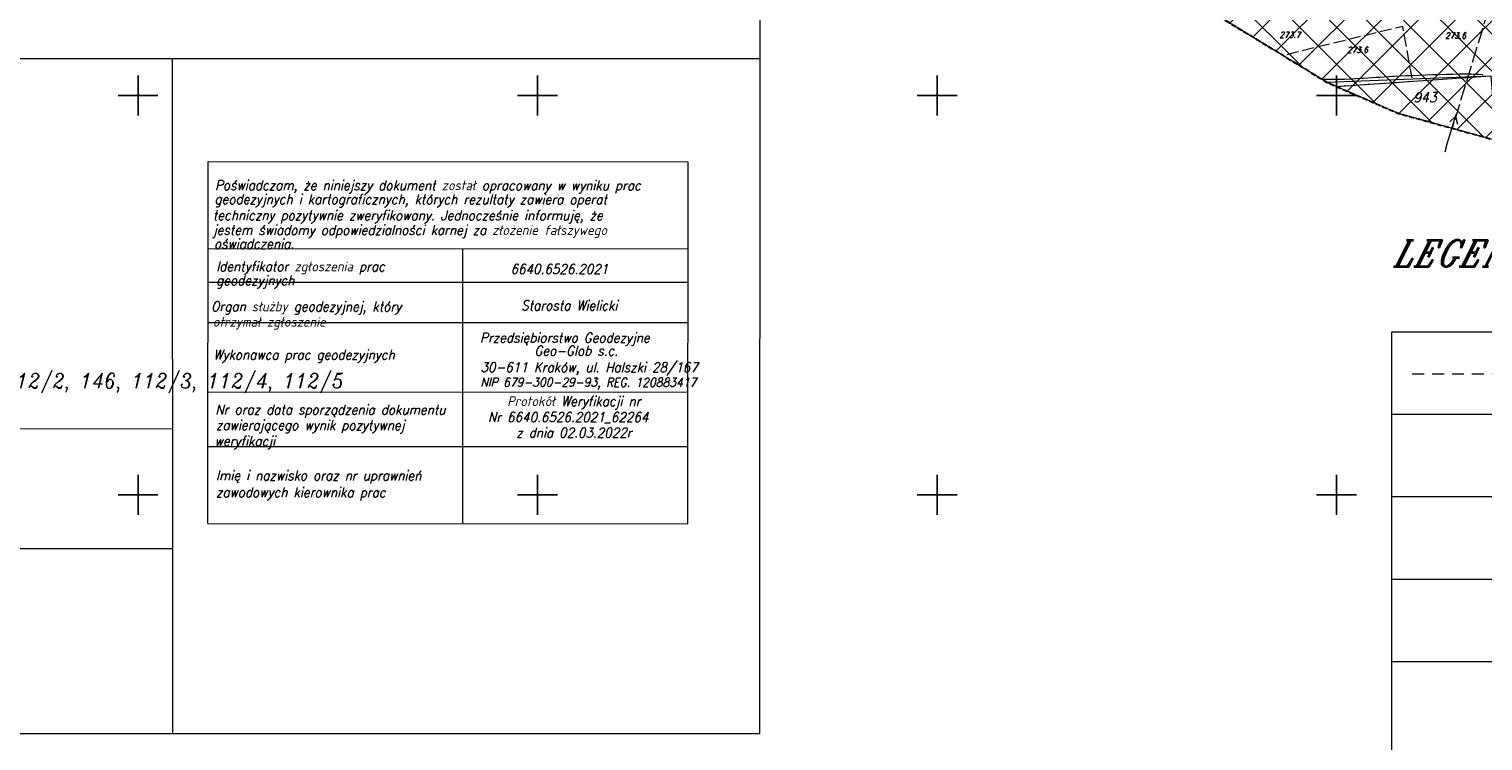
# Model space of a CAD drawing. Header units: metres. Extents: x 7435600 to 7436400, y 5537603 to 5538250.
# Tile 3 of 43: x 7435786 to 7435968, y 5537819 to 5537908. Entities that reach past the tile are written whole.
import ezdxf

# ---------------------------------------------------------------- set-up
doc = ezdxf.new("R2010")
doc.units = ezdxf.units.M
doc.header["$MEASUREMENT"] = 0
for name, pattern in [('1.5_0.5', [2, 1.5, -0.5]), ('1.5_1.0', [2.5, 1.5, -1]), ('2', [0.9, 0.6, -0.3]), ('219-500', [0]), ('mz2.0_0.5', [2.5, 2, -0.5])]:
    doc.linetypes.add(name, pattern=pattern)
doc.layers.get('0').update_dxf_attribs({"color": 2, "linetype": 'CONTINUOUS', "lineweight": 5})
doc.layers.add('!ramka', color=2, linetype='CONTINUOUS', lineweight=0)
doc.layers.add('BUIB02_02', color=7, linetype='CONTINUOUS', lineweight=0)
for name, color, linetype in [('211-Nr działki', 7, 'CONTINUOUS'), ('219-Linia granicy', 7, 'CONTINUOUS'), ('312-Budynek (powierzchnia)', 7, 'CONTINUOUS'), ('360-Fundament obrys', 7, 'CONTINUOUS'), ('811-Warstwica ciągła linia', 7, 'CONTINUOUS'), ('996-Tekst dodatkowy mały', 7, 'CONTINUOUS'), ('jezdnia (powierzchnia)', 7, 'CONTINUOUS'), ('Komentarz lub etykieta na mapie', 7, 'CONTINUOUS'), ('Miejsce błędu lub ostrzeżenia po kontroli', 7, 'CONTINUOUS'), ('ogrodzenie trwałe (linia)', 7, 'CONTINUOUS'), ('przewód elektroenergetyczny niskiego napięcia (linia) - symbol', 7, 'CONTINUOUS'), ('przewód telekomunikacyjny - projektowany lub w budowie (linia) - ob. projektowany', 7, 'CONTINUOUS'), ('punkt wysokościowy naturalny', 7, 'CONTINUOUS'), ('punkt wysokościowy naturalny-Atr2', 7, 'CONTINUOUS'), ('Strefa osuwisk potencjalnych', 7, 'CONTINUOUS'), ('Wstawianie ramki sekcyjnej z opisem', 7, 'CONTINUOUS'), ('Zakres', 7, 'CONTINUOUS')]:
    doc.layers.add(name, color=color, linetype=linetype)
doc.styles.get("Standard").update_dxf_attribs({"font": 'italic_1250.shx', "width": 0.75})
doc.linetypes.add('902-500', pattern='A,3.75,0,[1,ksztalty.shx,S=0.5,R=0,X=0,Y=0],3.75', length=7.5)

# ---------------------------------------------------------------- blocks, each defined once
blk = doc.blocks.new('PE04')
at = {"color": 0, "linetype": 'Continuous', "lineweight": 13}
for p, q in [((0.65, 0), (0, 0)), ((0.65, 0), (1.65, 0)), ((1.65, 0), (2.65, 0)), ((2.65, 0), (3.65, 0)), ((3.65, 0), (4.65, 0)), ((4.65, 0), (3.784, 0.5)), ((4.65, 0), (3.784, -0.5)), ((4.65, 0), (5, 0))]:
    blk.add_line(p, q, dxfattribs=at)
blk = doc.blocks.new('PW01')
at = {"linetype": 'Continuous', "lineweight": 13}
h = blk.add_hatch(color=0, dxfattribs=at)
edge = h.paths.add_edge_path()
edge.add_arc((0, 0), 0.045, 0, 360)
blk = doc.blocks.new('RAMKA500K')
at = {"color": 0}
for p, q in [((200, 147.5), (200, 152.5)), ((250, 147.5), (250, 152.5)), ((300, 147.5), (300, 152.5)), ((350, 147.5), (350, 152.5)), ((197.5, 150), (202.5, 150)), ((247.5, 150), (252.5, 150)), ((297.5, 150), (302.5, 150)), ((347.5, 150), (352.5, 150)), ((200, 97.5), (200, 102.5)), ((250, 97.5), (250, 102.5)), ((300, 97.5), (300, 102.5)), ((350, 97.5), (350, 102.5)), ((197.5, 100), (202.5, 100)), ((247.5, 100), (252.5, 100)), ((297.5, 100), (302.5, 100)), ((347.5, 100), (352.5, 100))]:
    blk.add_line(p, q, dxfattribs=at)

msp = doc.modelspace()

# ---------------------------------------------------------------- hatches: boundary and pattern name
at = {"layer": 'BUIB02_02', "linetype": 'Continuous', "lineweight": 5}
h = msp.add_hatch(dxfattribs=at)
h.set_pattern_fill('CROSSHATCH', color=253, style=0, pattern_type=2)
h.set_pattern_definition([(45, (7435961.6253, 5537924.7712), (-2.319904, 2.319904), []), (315, (7435961.6253, 5537924.7712), (2.319904, 2.319904), [])])
h.paths.add_polyline_path([(7436043.44, 5537913.56), (7436060.08, 5537909.02), (7436072.46, 5537904.21), (7436080.45, 5537901.44), (7436125.26, 5537886.3), (7436123.85, 5537883.72), (7436121.78, 5537879.94), (7436111.81, 5537868.54), (7436097.96, 5537862.42), (7436082.82, 5537862.73), (7436056.09, 5537869.29), (7436015.82, 5537881.67), (7435957.74, 5537897.76), (7435948.84, 5537901.62), (7435934.32, 5537910.49), (7435934.03, 5537910.63), (7435939.24, 5537925.51), (7435940.01, 5537935.88), (7435938.04, 5537945.01), (7435935.67, 5537947.6), (7435945.85, 5537945.72), (7435954.28, 5537942.86), (7435969.69, 5537938.08), (7435996.02, 5537930.09), (7436005.99, 5537926.19), (7436016.39, 5537923.91), (7436023.56, 5537921.25)])

# ---------------------------------------------------------------- linework, layer by layer
at = {"layer": '!ramka', "color": 251, "linetype": 'Continuous', "lineweight": 13}
msp.add_3dface([(7435692.45, 5538052.76), (7436192.45, 5538052.76), (7436192.45, 5537747.76), (7435692.45, 5537747.76)], dxfattribs=at)
at = {"layer": '219-Linia granicy', "color": 3, "linetype": '219-500', "lineweight": 13, "flags": 128}
msp.add_lwpolyline([(7435948.75, 5537901.67), (7435969.32, 5537902.47)], dxfattribs=at)
at = {"layer": '312-Budynek (powierzchnia)', "color": 1, "linetype": 'Continuous', "lineweight": 13, "flags": 128}
for points in [[(7435808.75, 5537846.4), (7435808.78, 5537891.74)], [(7435808.78, 5537891.74), (7435868.84, 5537891.71)], [(7435868.83, 5537846.36), (7435868.84, 5537891.71)], [(7435808.77, 5537880.85), (7435868.84, 5537880.82)], [(7435840.64, 5537846.37), (7435840.67, 5537880.83)], [(7435808.77, 5537876.64), (7435868.84, 5537876.62)], [(7435808.78, 5537871.59), (7435868.84, 5537871.56)], [(7435808.77, 5537862.88), (7435868.83, 5537862.85)], [(7435808.76, 5537856.06), (7435868.83, 5537856.04)], [(7435808.75, 5537846.4), (7435868.83, 5537846.36)]]:
    msp.add_lwpolyline(points, dxfattribs=at)
at = {"layer": '360-Fundament obrys', "color": 251, "linetype": 'Continuous', "lineweight": 13, "flags": 128}
for points in [[(7435956.93, 5537860.1), (7435956.92, 5537870.41), (7435994.17, 5537870.41), (7436043.22, 5537870.41), (7436043.22, 5537860.1)], [(7435956.93, 5537849.79), (7435956.93, 5537860.1), (7435994.18, 5537860.1), (7436043.22, 5537860.1), (7436043.22, 5537849.79)], [(7435956.93, 5537808.51), (7435956.93, 5537818.83), (7435956.93, 5537839.46), (7435956.93, 5537849.79)], [(7435956.93, 5537849.78), (7436043.22, 5537849.78)], [(7435956.93, 5537839.46), (7436043.22, 5537839.46)], [(7435956.93, 5537829.15), (7436043.22, 5537829.15)]]:
    msp.add_lwpolyline(points, dxfattribs=at)
at = {"layer": '811-Warstwica ciągła linia', "color": 32, "linetype": 'Continuous', "lineweight": 13, "flags": 128}
msp.add_lwpolyline([(7435968.32, 5537902.57), (7435967.83, 5537902.61), (7435967.34, 5537902.63), (7435966.85, 5537902.65), (7435966.36, 5537902.66), (7435965.87, 5537902.66), (7435965.52, 5537902.66), (7435965.38, 5537902.66), (7435964.54, 5537902.64), (7435963.7, 5537902.62), (7435962.87, 5537902.6), (7435962.03, 5537902.58), (7435961.19, 5537902.55), (7435960.36, 5537902.52), (7435959.52, 5537902.48), (7435958.68, 5537902.45), (7435957.84, 5537902.41), (7435957.15, 5537902.37), (7435957.01, 5537902.36), (7435956.49, 5537902.33), (7435955.97, 5537902.3), (7435955.46, 5537902.27), (7435954.94, 5537902.24), (7435954.42, 5537902.21), (7435953.9, 5537902.17), (7435953.39, 5537902.14), (7435952.87, 5537902.11), (7435952.35, 5537902.08), (7435951.98, 5537902.06), (7435951.84, 5537902.05), (7435951.04, 5537902.02), (7435950.25, 5537902.01), (7435949.45, 5537902.01), (7435948.66, 5537902.01), (7435948.21, 5537902.01)], dxfattribs=at)
at = {"layer": '996-Tekst dodatkowy mały', "color": 251, "linetype": 'Continuous', "lineweight": 13, "flags": 128}
for points in [[(7435733.92, 5537820.14), (7435877.84, 5537820.13), (7435877.85, 5537919.05)], [(7435877.84, 5537904.6), (7435733.78, 5537904.59)], [(7435804.31, 5537867), (7435804.31, 5537904.6)], [(7435804.31, 5537867), (7435804.31, 5537820.13)], [(7435733.86, 5537858.27), (7435804.31, 5537858.29)], [(7435733.89, 5537843.28), (7435804.31, 5537843.3)]]:
    msp.add_lwpolyline(points, dxfattribs=at)
at = {"layer": 'jezdnia (powierzchnia)', "color": 251, "linetype": '1.5_0.5', "lineweight": 13, "flags": 128}
msp.add_lwpolyline([(7435949.96, 5537901.13), (7435959.52, 5537901.79), (7435958.3, 5537908.65), (7435944.84, 5537905.39), (7435943.33, 5537904.99)], dxfattribs=at)
at = {"layer": 'Miejsce błędu lub ostrzeżenia po kontroli', "color": 214, "linetype": '1.5_1.0', "lineweight": 13, "flags": 128}
msp.add_lwpolyline([(7435959.45, 5537865.17), (7435990.84, 5537865.17)], dxfattribs=at)
at = {"layer": 'ogrodzenie trwałe (linia)', "color": 251, "linetype": '902-500', "lineweight": 13, "flags": 128}
msp.add_lwpolyline([(7435949.96, 5537901.14), (7435969.32, 5537902.47), (7435969.98, 5537894.37)], dxfattribs=at)
at = {"layer": 'przewód telekomunikacyjny - projektowany lub w budowie (linia) - ob. projektowany', "color": 30, "linetype": 'mz2.0_0.5', "lineweight": 13, "flags": 128}
msp.add_lwpolyline([(7435995.22, 5537944.87), (7435974.5, 5537928.79), (7435964.46, 5537895.9)], dxfattribs=at)
at = {"layer": 'Strefa osuwisk potencjalnych', "color": 253, "linetype": 'Continuous', "lineweight": 13, "flags": 128}
for points in [[(7436015.82, 5537881.67), (7435957.74, 5537897.76), (7435948.84, 5537901.62), (7435934.32, 5537910.49), (7435934.03, 5537910.63), (7435939.24, 5537925.51), (7435940.01, 5537935.88), (7435938.04, 5537945.01), (7435935.67, 5537947.6), (7435945.85, 5537945.72), (7435954.28, 5537942.86), (7435969.69, 5537938.08)], [(7436015.82, 5537881.67), (7435957.74, 5537897.76), (7435948.84, 5537901.62), (7435934.32, 5537910.49), (7435934.03, 5537910.63), (7435939.24, 5537925.51), (7435940.01, 5537935.88), (7435938.04, 5537945.01), (7435935.67, 5537947.6), (7435935.67, 5537947.6), (7435945.85, 5537945.72), (7435954.28, 5537942.86), (7435969.69, 5537938.08)], [(7436015.82, 5537881.67), (7435957.74, 5537897.76), (7435948.84, 5537901.62), (7435934.32, 5537910.49), (7435934.03, 5537910.63), (7435939.24, 5537925.51), (7435940.01, 5537935.88), (7435938.04, 5537945.01), (7435935.67, 5537947.6), (7435935.67, 5537947.6), (7435945.85, 5537945.72), (7435954.28, 5537942.86), (7435969.69, 5537938.08)]]:
    msp.add_lwpolyline(points, dxfattribs=at)
at = {"layer": 'Zakres', "color": 5, "linetype": '2', "lineweight": 30, "flags": 128}
msp.add_lwpolyline([(7435791.95, 5538004.83), (7435788.55, 5537993.08), (7435787.96, 5537986.53), (7435787.35, 5537979.77), (7435791.23, 5537966.98), (7435799.62, 5537956.58), (7435811.29, 5537950.08), (7435839.35, 5537940.91), (7435847.93, 5537935.74), (7435857.59, 5537931.73), (7435868.01, 5537930.77), (7435873.84, 5537931.1), (7435927.63, 5537913.78), (7435934.32, 5537910.49), (7435948.84, 5537901.62), (7435957.74, 5537897.76), (7436015.82, 5537881.67), (7436056.09, 5537869.29), (7436058.12, 5537868.73), (7436082.82, 5537862.73), (7436097.96, 5537862.42), (7436111.81, 5537868.54), (7436121.78, 5537879.94), (7436129.89, 5537894.76), (7436134.11, 5537909.18), (7436131.89, 5537924.04), (7436123.64, 5537936.6), (7436110.88, 5537944.55), (7436055.14, 5537964.31), (7436052.48, 5537965.13), (7436027.84, 5537971.72), (7435999.56, 5537979.44), (7435995.34, 5537981.24), (7435974.61, 5537991.35), (7435974.21, 5537991.54), (7435952.34, 5538001.86), (7435940.13, 5538005.1), (7435927.06, 5538006.13), (7435886.07, 5538018.53), (7435885.05, 5538018.82), (7435855.64, 5538026.76), (7435837.67, 5538033.11), (7435824.44, 5538035.07), (7435811.44, 5538031.93), (7435800.57, 5538024.15), (7435795.41, 5538016.01), (7435793.41, 5538012.85)], close=True, dxfattribs=at)

# ---------------------------------------------------------------- block references
at = {"layer": 'przewód elektroenergetyczny niskiego napięcia (linia) - symbol', "color": 1, "linetype": 'Continuous', "lineweight": 13, "rotation": 73.024}
msp.add_blockref('PE04', (7435963.55, 5537892.92), dxfattribs=at)
at = {"layer": 'punkt wysokościowy naturalny', "color": 251, "linetype": 'Continuous', "lineweight": 13}
for p in [(7435942.33, 5537906.57), (7435951.13, 5537907.05), (7435963.02, 5537907.23)]:
    msp.add_blockref('PW01', p, dxfattribs=at)
at = {"layer": 'Wstawianie ramki sekcyjnej z opisem', "color": 251, "linetype": 'Continuous', "lineweight": 13}
msp.add_blockref('RAMKA500K', (7435600, 5537750), dxfattribs=at)

# ---------------------------------------------------------------- texts
at = {"layer": '211-Nr działki', "color": 3, "linetype": 'Continuous', "lineweight": 13, "width": 0.9}
msp.add_text('943', height=1.25, dxfattribs=at).set_placement((7435959.63, 5537899.15))
at = {"layer": '996-Tekst dodatkowy mały', "color": 1, "linetype": 'Continuous', "lineweight": 13, "char_height": 1.22, "attachment_point": 1, "rotation": 359.9707, "line_spacing_factor": 0.72}
for s, insert in [('\\FITALIC_1250;\\H1x;\\W0.9;Poświadczam, że niniejszy dokument został opracowany w wyniku prac', (7435809.64, 5537889.38)), ('\\FITALIC_1250;\\H1x;\\W0.9;geodezyjnych i kartograficznych, których rezultaty zawiera operat', (7435809.57, 5537887.63)), ('\\FITALIC_1250;\\H1x;\\W0.9;techniczny pozytywnie zweryfikowany. Jednocześnie informuję, że', (7435809.36, 5537885.62)), ('\\FITALIC_1250;\\H1x;\\W0.9;jestem świadomy odpowiedzialności karnej za złożenie fałszywego', (7435809.37, 5537883.78)), ('\\FITALIC_1250;\\H1x;\\W0.9;oświadczenia.', (7435809.51, 5537882.04)), ('\\FITALIC_1250;\\H1x;\\W0.9;Identyfikator zgłoszenia prac', (7435809.79, 5537879.21)), ('\\FITALIC_1250;\\H1x;\\W0.9;geodezyjnych', (7435809.78, 5537877.46)), ('\\FITALIC_1250;\\H1x;\\W0.9;Organ służby geodezyjnej, który ', (7435809.16, 5537874.2)), ('\\FITALIC_1250;\\H1x;\\W0.9;otrzymał zgłoszenie', (7435809.37, 5537872.27)), ('\\FITALIC_1250;\\H1x;\\W0.9;Wykonawca prac geodezyjnych', (7435809.45, 5537868.17)), ('\\FITALIC_1250;\\H1x;\\W0.9;Nr oraz data sporządzenia dokumentu', (7435809.68, 5537861.29)), ('\\FITALIC_1250;\\H1x;\\W0.9;zawierającego wynik pozytywnej', (7435809.77, 5537859.34)), ('\\FITALIC_1250;\\H1x;\\W0.9;weryfikacji', (7435809.59, 5537857.35)), ('\\FITALIC_1250;\\H1x;\\W0.9;Imię i nazwisko oraz nr uprawnień', (7435809.77, 5537853.04)), ('\\FITALIC_1250;\\H1x;\\W0.9;zawodowych kierownika prac', (7435809.76, 5537850.94))]:
    msp.add_mtext(s, dxfattribs=dict(at, insert=insert))
at = {"layer": '996-Tekst dodatkowy mały', "color": 251, "linetype": 'Continuous', "lineweight": 13, "attachment_point": 1, "line_spacing_factor": 0.72}
for s, insert, char_height, rotation in [('\\FITALIC_1250;\\H1x;\\W0.9;6640.6526.2021', (7435846.63, 5537878.88), 1.22, 359.9777), ('\\FITALIC_1250;\\H1x;\\W0.9;Starosta Wielicki', (7435847.96, 5537874.32), 1.22, 359.9707), ('\\FITALIC_1250;\\H1x;\\W0.9;Przedsiębiorstwo Geodezyjne', (7435842.81, 5537870.29), 1.22, 359.9707), ('\\FITALIC_1250;\\H1x;\\W0.9;Geo-Glob s.c.', (7435849.63, 5537868.65), 1.22, 359.9707), ('\\FITALIC_1250;\\H1x;\\W0.9;30-611 Kraków, ul. Halszki 28/167', (7435842.86, 5537866.59), 1.22, 359.9707), ('\\FITALIC_1250;\\H1x;\\W0.9;działka: 147, 143, 114, 113, 141, 142, 112/2, 146, 112/3, 112/4, 112/5', (7435735.54, 5537865.22), 1.852, 359.998), ('\\FITALIC_1250;\\H1x;\\W0.9;NIP 679-300-29-93, REG. 120883417', (7435842.86, 5537864.65), 1.098, 359.9717), ('\\FITALIC_1250;\\H1x;\\W0.9;Protokół Weryfikacji nr', (7435846.21, 5537862.34), 1.22, 359.9707), ('\\FITALIC_1250;\\H1x;\\W0.9;Nr 6640.6526.2021_62264', (7435843.79, 5537860.35), 1.22, 359.9707), ('\\FITALIC_1250;\\H1x;\\W0.9;z dnia 02.03.2022r', (7435847.34, 5537858.4), 1.22, 359.9707)]:
    msp.add_mtext(s, dxfattribs=dict(at, insert=insert, char_height=char_height, rotation=rotation))
at = {"layer": 'Komentarz lub etykieta na mapie', "color": 251, "linetype": 'Continuous', "lineweight": 13, "oblique": 15, "width": 0.9}
msp.add_text('LEGENDA:', height=3.285, dxfattribs=at).set_placement((7435957.12, 5537878.61))
at = {"layer": 'punkt wysokościowy naturalny-Atr2', "color": 251, "lineweight": 13, "width": 0.9}
for s, p in [('273.7', (7435942.87, 5537907.22)), ('273.6', (7435963.6, 5537907.12)), ('273.6', (7435951.33, 5537905.34))]:
    msp.add_text(s, height=0.75, dxfattribs=at).set_placement(p)

doc.saveas('drawing.dxf')
